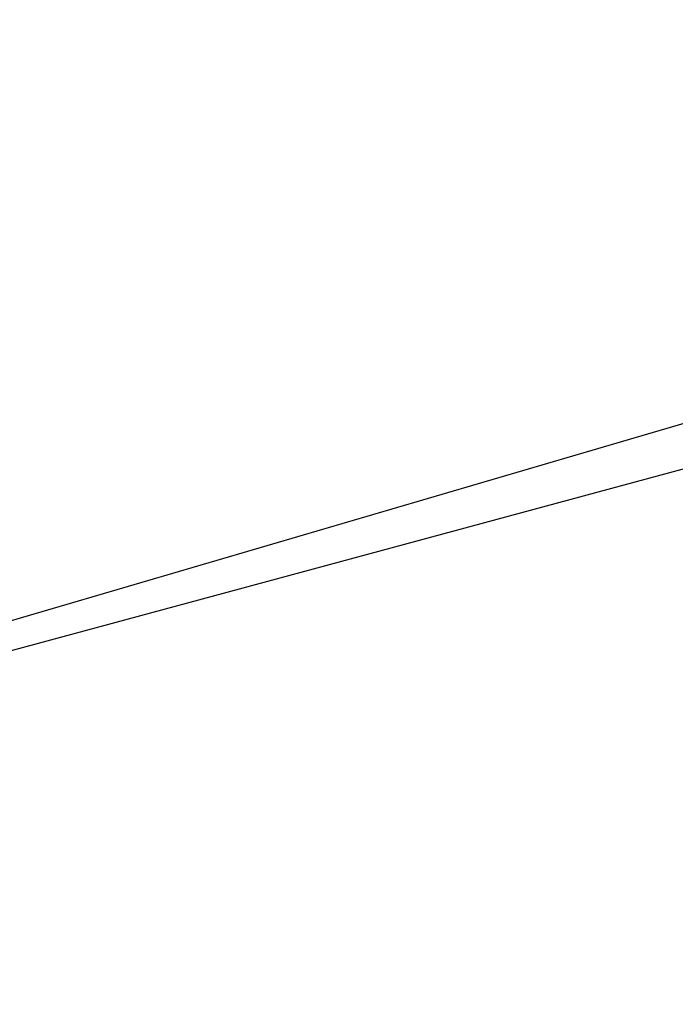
# Model space of a CAD drawing. Extents: x -0.145 to 0.145, y -0.141 to -0.003.
# Tile 86 of 256: x -0.095093 to -0.094683, y -0.092268 to -0.091652. Entities that reach past the tile are written whole.
import ezdxf

# ---------------------------------------------------------------- set-up
doc = ezdxf.new("R2010")
doc.units = 0
doc.layers.add('mesh', color=7, linetype='CONTINUOUS')

msp = doc.modelspace()

# ---------------------------------------------------------------- meshes
at = {"layer": 'mesh'}
mesh = msp.add_polyface(dxfattribs=at)
corners = [(0.0961495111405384, -0.0816863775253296, -0.0477769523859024), (-0.0958504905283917, -0.0816903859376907, -0.0477675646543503), (-0.0958504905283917, -0.080050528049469, -0.0467035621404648), (-0.0064003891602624, -0.0660068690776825, 0.0385002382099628), (-0.0032249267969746, -0.0672208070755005, 0.0385002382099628), (-0.0959168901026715, -0.0922682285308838, 0.0385002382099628), (-0.0487323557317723, -0.0794865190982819, 0.3480055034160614), (-0.0487744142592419, -0.079649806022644, 0.3481199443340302), (-0.0490319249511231, -0.0802542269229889, 0.3476047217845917), (-0.0493278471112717, -0.0809488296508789, 0.3470126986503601), (-0.0495299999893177, -0.0817887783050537, 0.3465857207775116), (-0.049518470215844, -0.0816721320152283, 0.3463667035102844), (-0.0482342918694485, -0.0792589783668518, 0.3473798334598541), (-0.0490323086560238, -0.0814929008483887, 0.3458153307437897), (-0.0480668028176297, -0.0792527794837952, 0.3472885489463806), (-0.0491887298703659, -0.081514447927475, 0.3459299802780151), (-0.0488626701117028, -0.0814889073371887, 0.3457246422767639), (-0.0478946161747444, -0.0792657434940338, 0.3472181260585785), (-0.0486874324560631, -0.0815015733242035, 0.3456600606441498), (-0.0481081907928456, -0.0802876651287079, 0.3464128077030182), (-0.0477039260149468, -0.0793574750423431, 0.3472295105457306), (-0.0479510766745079, -0.0794030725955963, 0.3717946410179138), (-0.0477461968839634, -0.0795145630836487, 0.371755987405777), (-0.0484328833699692, -0.0812601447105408, 0.3731203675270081), (-0.0487292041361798, -0.0816457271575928, 0.3733223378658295), (-0.0481236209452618, -0.0793899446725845, 0.3717244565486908), (-0.0493420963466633, -0.0809922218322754, 0.3719156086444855), (-0.0495588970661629, -0.0818142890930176, 0.3726145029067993), (-0.0495736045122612, -0.0819267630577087, 0.3724008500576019), (-0.0482914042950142, -0.0793958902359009, 0.3716330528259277), (-0.0490742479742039, -0.0816372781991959, 0.3731676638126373), (-0.0484480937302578, -0.0794216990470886, 0.3715225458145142), (-0.0489045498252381, -0.0816332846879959, 0.3732582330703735), (-0.0483908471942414, -0.0792851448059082, 0.3474898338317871), (-0.0493250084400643, -0.0815529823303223, 0.3460642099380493), (-0.0485307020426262, -0.0793306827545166, 0.347614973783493), (-0.0508687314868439, -0.0847067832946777, 0.3594470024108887), (-0.0495146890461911, -0.0800459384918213, 0.3594470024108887), (-0.0482156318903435, -0.0782520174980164, 0.3696715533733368), (-0.0488362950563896, -0.0797618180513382, 0.3709079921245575), (-0.049037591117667, -0.0802514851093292, 0.3713090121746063), (-0.0487436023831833, -0.0794711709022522, 0.3478915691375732), (-0.0494358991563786, -0.0816065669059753, 0.3462120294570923), (-0.0486492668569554, -0.0793937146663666, 0.3477505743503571), (-0.0484714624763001, -0.0815812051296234, 0.3456945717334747), (-0.0485342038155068, -0.0816937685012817, 0.3733257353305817), (-0.0487996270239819, -0.0796062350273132, 0.3711178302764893), (-0.0494770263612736, -0.0817495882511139, 0.3727698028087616), (-0.0487922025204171, -0.0796212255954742, 0.3710049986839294), (-0.0492306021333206, -0.0816586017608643, 0.3730528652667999), (-0.048587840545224, -0.079466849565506, 0.3713966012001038), (-0.0493666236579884, -0.0816966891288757, 0.3729182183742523), (-0.0487059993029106, -0.0795293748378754, 0.3712599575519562)]
mesh.append_faces([[corners[k] for k in face] for face in [(0, 1, 2, 2), (3, 4, 5, 5), (6, 7, 8, 8), (9, 10, 11, 11), (12, 13, 14, 14), (15, 13, 12, 12), (14, 16, 17, 17), (13, 16, 14, 14), (16, 18, 17, 17), (17, 19, 20, 20), (18, 19, 17, 17), (21, 22, 23, 23), (24, 21, 23, 23), (25, 21, 24, 24), (26, 27, 28, 28), (29, 30, 31, 31), (32, 30, 29, 29), (25, 32, 29, 29), (24, 32, 25, 25), (12, 33, 15, 15), (34, 33, 35, 35), (34, 15, 33, 33), (36, 8, 37, 37), (36, 9, 8, 8), (8, 7, 37, 37), (37, 38, 39, 39), (37, 40, 26, 26), (39, 40, 37, 37), (41, 9, 11, 11), (42, 43, 41, 41), (34, 35, 43, 43), (42, 34, 43, 43), (18, 44, 19, 19), (24, 23, 45, 45), (26, 46, 27, 27), (40, 46, 26, 26), (27, 46, 47, 47), (46, 39, 48, 48), (40, 39, 46, 46), (41, 8, 9, 9), (41, 6, 8, 8), (41, 11, 42, 42), (49, 31, 30, 30), (49, 50, 31, 31), (51, 50, 49, 49), (47, 50, 51, 51), (47, 52, 50, 50), (46, 52, 47, 47)]])

doc.saveas('drawing.dxf')
